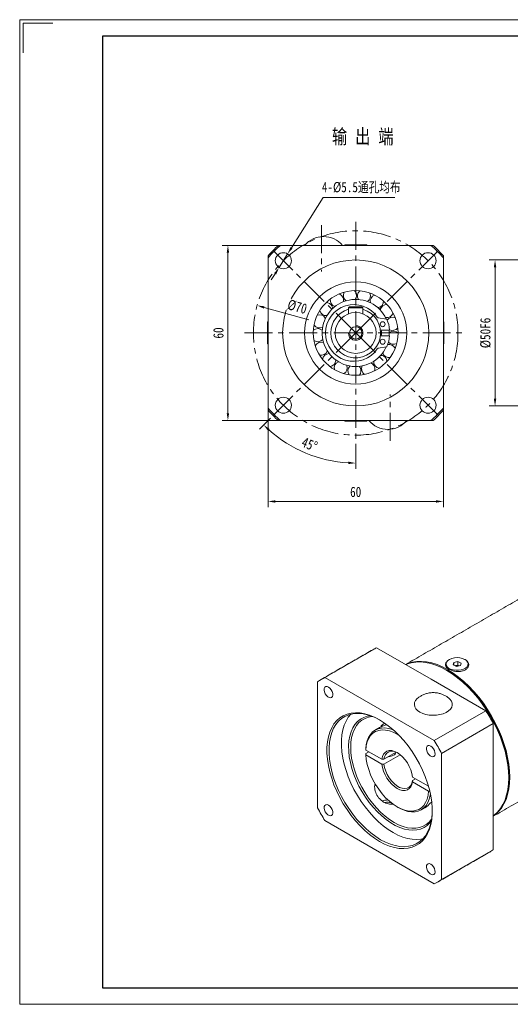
# Model space of a CAD drawing. Header units: millimetres. Extents: x -59 to 418, y -33 to 304.
# Tile 1 of 3: x -59 to 109, y -33 to 304. Entities that reach past the tile are written whole.
import ezdxf

# ---------------------------------------------------------------- set-up
doc = ezdxf.new("R2010")
doc.units = ezdxf.units.MM
doc.header["$LTSCALE"] = 1.5
doc.linetypes.add('CENTER', pattern=[10.16, 6.35, -1.27, 1.27, -1.27])
doc.layers.get('0').update_dxf_attribs({"lineweight": 18})
for name, color, linetype, lineweight in [('1轮廓实线层', 7, 'Continuous', 18), ('3中心线层', 1, 'CENTER', 18), ('7标注层', 4, 'Continuous', 18), ('图框_外框线', 7, 'Continuous', 18)]:
    doc.layers.add(name, color=color, linetype=linetype, lineweight=lineweight)
doc.styles.add('PC_TEXTSTYLE', font='txt', dxfattribs={"width": 0.8})
doc.styles.add('TH_GBDIM', font='txt', dxfattribs={"width": 0.8})
doc.dimstyles.new('TH_GBDIM', dxfattribs={"dimtxt": 3.5, "dimasz": 2.5, "dimexe": 2, "dimexo": 0, "dimgap": 1.5, "dimtad": 1, "dimdec": 1, "dimdsep": 46, "dimtxsty": 'TH_GBDIM', "dimcen": 2.5, "dimdle": 5, "dimclrd": 4, "dimclre": 4, "dimclrt": 3, "dimadec": 0, "dimazin": 2, "dimtfac": 0.714286, "dimtdec": 1, "dimtmove": 0, "dimatfit": 3, "dimfxl": 1, "dimtolj": 1, "dimarcsym": 0})

# ---------------------------------------------------------------- blocks, each defined once
blk = doc.blocks.new('*X3')
at = {"layer": '7标注层', "transparency": 16777216}
for points in [[(28.33, 139.57), (28.33, 138.74), (25.83, 139.16)], [(83.33, 139.57), (83.33, 138.74), (85.83, 139.16)]]:
    blk.add_hatch(color=4, dxfattribs=at).paths.add_polyline_path(points, flags=0)
at = {"layer": '7标注层', "color": 4, "transparency": 16777216}
for p, q in [((25.83, 170.4), (25.83, 137.16)), ((85.83, 170.4), (85.83, 137.16)), ((28.33, 139.16), (83.33, 139.16))]:
    blk.add_line(p, q, dxfattribs=at)
at = {"layer": '7标注层', "color": 3, "transparency": 16777216, "insert": (55.83, 142.41), "char_height": 3.5, "width": 7.1867, "attachment_point": 5, "style": 'TH_GBDIM'}
blk.add_mtext('60', dxfattribs=at)
blk = doc.blocks.new('*X4')
at = {"layer": '7标注层', "transparency": 16777216}
for points in [[(11.69, 224.35), (12.52, 224.35), (12.11, 226.85)], [(11.69, 169.35), (12.52, 169.35), (12.11, 166.85)]]:
    blk.add_hatch(color=4, dxfattribs=at).paths.add_polyline_path(points, flags=0)
at = {"layer": '7标注层', "color": 4, "transparency": 16777216}
for p, q in [((29.37, 226.85), (10.11, 226.85)), ((12.11, 224.35), (12.11, 169.35)), ((29.37, 166.85), (10.11, 166.85))]:
    blk.add_line(p, q, dxfattribs=at)
at = {"layer": '7标注层', "color": 3, "transparency": 16777216, "insert": (8.86, 196.85), "char_height": 3.5, "width": 7.1867, "attachment_point": 5, "rotation": 90, "style": 'TH_GBDIM'}
blk.add_mtext('60', dxfattribs=at)
blk = doc.blocks.new('*X5')
at = {"layer": '7标注层', "transparency": 16777216}
for points in [[(33.52, 226.27), (34.23, 225.83), (32.54, 223.93)], [(27.94, 217.38), (28.64, 216.93), (29.62, 219.27)]]:
    blk.add_hatch(color=4, dxfattribs=at).paths.add_polyline_path(points, flags=0)
at = {"layer": '7标注层', "color": 4, "transparency": 16777216}
for p, q in [((44.66, 243.25), (33.87, 226.05)), ((69.25, 243.25), (44.66, 243.25)), ((29.62, 219.27), (32.54, 223.93)), ((28.29, 217.15), (26.96, 215.04))]:
    blk.add_line(p, q, dxfattribs=at)
at = {"layer": '7标注层', "color": 3, "transparency": 16777216, "insert": (57.71, 246.61), "char_height": 3.5, "width": 55.0667, "attachment_point": 5, "style": 'TH_GBDIM'}
blk.add_mtext('4-%%C5.5通孔均布', dxfattribs=at)
blk = doc.blocks.new('*X10')
at = {"layer": '7标注层', "transparency": 16777216}
for points in [[(103.11, 219.35), (103.94, 219.35), (103.52, 221.85)], [(103.11, 174.35), (103.94, 174.35), (103.52, 171.85)]]:
    blk.add_hatch(color=4, dxfattribs=at).paths.add_polyline_path(points, flags=0)
at = {"layer": '7标注层', "color": 4, "transparency": 16777216}
for p, q in [((126.31, 221.85), (101.52, 221.85)), ((103.52, 219.35), (103.52, 174.35)), ((126.31, 171.85), (101.52, 171.85))]:
    blk.add_line(p, q, dxfattribs=at)
at = {"layer": '7标注层', "color": 3, "transparency": 16777216, "insert": (100.27, 196.85), "char_height": 3.5, "width": 19.32, "attachment_point": 5, "rotation": 90, "style": 'TH_GBDIM'}
blk.add_mtext('%%C50F6', dxfattribs=at)
blk = doc.blocks.new('*X27')
at = {"transparency": 16777216}
for points in [[(25.86, 163.33), (26.43, 163.94), (24.33, 165.35)], [(53.34, 152.79), (53.32, 151.96), (55.83, 152.3)]]:
    blk.add_hatch(color=4, dxfattribs=at).paths.add_polyline_path(points, flags=0)
at = {"color": 4, "transparency": 16777216}
for p, q in [((26.71, 167.73), (22.91, 163.94)), ((55.83, 158.85), (55.83, 150.3))]:
    blk.add_line(p, q, dxfattribs=at)
blk.add_arc((55.83, 196.85), 44.55, 228.2157, 266.7843, dxfattribs=at)
at = {"color": 3, "transparency": 16777216, "insert": (40.03, 158.7), "char_height": 3.5, "width": 12.5704, "attachment_point": 5, "rotation": 337.5, "style": 'TH_GBDIM'}
blk.add_mtext('45%%D', dxfattribs=at)
blk = doc.blocks.new('*X32')
at = {"layer": '7标注层', "transparency": 16777216}
blk.add_hatch(color=4, dxfattribs=at).paths.add_polyline_path([(24.64, 205.99), (24.41, 205.19), (22.12, 206.26)], flags=0)
at = {"layer": '7标注层', "color": 4, "transparency": 16777216}
blk.add_line((39.8, 201.33), (24.53, 205.59), dxfattribs=at)
at = {"layer": '7标注层', "color": 3, "transparency": 16777216, "insert": (35.82, 205.81), "char_height": 3.5, "width": 12.8176, "attachment_point": 5, "rotation": 344.4112, "style": 'TH_GBDIM'}
blk.add_mtext('%%C70', dxfattribs=at)

msp = doc.modelspace()

# ---------------------------------------------------------------- linework, layer by layer
at = {"color": 7, "linetype": 'Continuous', "lineweight": 15}
for p, q in [((44.84977, 229.853279), (44.811288, 229.853279)), ((30.135199, 226.853254), (81.52586, 226.853254)), ((52.065529, 227.033257), (52.065529, 226.853254)), ((52.065529, 227.033257), (52.569943, 227.033257)), ((52.569943, 227.033257), (59.595529, 227.033257)), ((59.595529, 227.033257), (59.595529, 226.853254)), ((25.830529, 223.310768), (25.830529, 222.548585)), ((25.830529, 171.157926), (25.830529, 222.548585)), ((85.830528, 223.310768), (85.830528, 222.548585)), ((85.830528, 222.548585), (85.830528, 171.157926)), ((53.330529, 205.453256), (53.730529, 205.853256)), ((53.730529, 205.853256), (57.930529, 205.853256)), ((58.330529, 205.453256), (57.930529, 205.853256)), ((58.330529, 205.453256), (53.330529, 205.453256)), ((53.330529, 205.453256), (53.330529, 203.391604)), ((58.330529, 205.453256), (58.330529, 203.391604)), ((66.301178, 201.608832), (65.810225, 202.567769)), ((25.650529, 193.59267), (25.650529, 200.618256)), ((45.469522, 201.8432), (45.408938, 201.956369)), ((66.374246, 201.595948), (63.561404, 202.091928)), ((86.01053, 200.618256), (86.01053, 200.113842)), ((86.01053, 200.113842), (86.01053, 193.088256)), ((64.271501, 197.853256), (67.437531, 197.853256)), ((67.437531, 195.853256), (64.271501, 195.853256)), ((25.650529, 193.088256), (25.650529, 193.59267)), ((63.561404, 191.614584), (66.374246, 192.110564)), ((69.327488, 191.554002), (69.214272, 191.780367)), ((25.830529, 171.157926), (25.830529, 170.395742)), ((85.830528, 171.157926), (85.830528, 170.395742)), ((81.52586, 166.853256), (30.135199, 166.853256)), ((52.065529, 166.853256), (52.065529, 166.673255)), ((59.091114, 166.673255), (52.065529, 166.673255)), ((59.595529, 166.673255), (59.091114, 166.673255)), ((59.595529, 166.853256), (59.595529, 166.673255)), ((66.811288, 163.853235), (66.849769, 163.853235)), ((45.304997, 78.847436), (62.982667, 89.052538)), ((81.690953, 78.252474), (62.982667, 89.052538)), ((89.416599, 84.0324), (90.768874, 84.323737)), ((90.768874, 84.323737), (91.882064, 83.793341)), ((90.768874, 83.098926), (90.768874, 84.323737)), ((86.764789, 83.502004), (86.764789, 82.918176)), ((89.177514, 83.210668), (89.416599, 84.0324)), ((90.290702, 82.680272), (89.177514, 83.210668)), ((89.416599, 83.096751), (89.416599, 84.0324)), ((89.83452, 82.897627), (90.092737, 82.953258)), ((90.092737, 82.953258), (90.768874, 83.098926)), ((91.642977, 82.971608), (90.290702, 82.680272)), ((90.768874, 83.098926), (91.225057, 82.881571)), ((91.882064, 83.793341), (91.642977, 82.971608)), ((94.294788, 83.502004), (94.294788, 82.918175)), ((82.72157, 57.247308), (45.304997, 78.847436)), ((100.39924, 67.45241), (81.690953, 78.252474)), ((42.800081, 77.400909), (42.800081, 34.193631)), ((100.39924, 67.45241), (82.72157, 57.247308)), ((64.013284, 61.73585), (63.917098, 61.681663)), ((85.226487, 52.908666), (102.904156, 63.113768)), ((102.904156, 41.510129), (102.904156, 63.113768)), ((64.767744, 50.87162), (59.263523, 54.049139)), ((59.262783, 52.824686), (60.323675, 53.437126)), ((59.263523, 52.416057), (64.767744, 49.238539)), ((65.478265, 50.869647), (69.670936, 53.290024)), ((71.03815, 52.446219), (65.478265, 49.236565)), ((69.341713, 53.099968), (69.341713, 52.686549)), ((85.226487, 9.701388), (85.226487, 52.908666)), ((75.276223, 43.580324), (76.337115, 44.192764)), ((80.746878, 41.647062), (75.279642, 44.803231)), ((108.207457, 44.979864), (108.207457, 44.57166)), ((75.279642, 43.170149), (80.783862, 39.99263)), ((102.904156, 19.90649), (102.904156, 41.510129)), ((81.38475, 35.970978), (81.857174, 36.243702)), ((81.751012, 36.196093), (81.864557, 36.180162)), ((45.304997, 29.854989), (82.72157, 8.254861)), ((102.904156, 19.90649), (85.226487, 9.701388))]:
    msp.add_line(p, q, dxfattribs=at)
for points in [[(65.058655, 206.080617), (64.852436, 206.282344), (64.836794, 206.297285)], [(68.203854, 192.705565), (68.209894, 192.723629), (68.298915, 193.000744)], [(72.926595, 83.312032), (73.712224, 83.658736), (75.180415, 84.112103), (76.741206, 84.359296), (78.382721, 84.398437), (80.092466, 84.229225), (81.857428, 83.852949), (83.664174, 83.272471), (85.498956, 82.492212), (87.347808, 81.518107), (89.196661, 80.357573), (91.031442, 79.019438), (92.838189, 77.51389), (94.603151, 75.852384), (96.312896, 74.047568), (97.95441, 72.113174), (99.515202, 70.06393), (100.983393, 67.915425), (102.347809, 65.684014), (103.598065, 63.386681), (104.724647, 61.040906), (105.718981, 58.664544), (106.573499, 56.27568), (107.281699, 53.892495), (107.838189, 51.533128), (108.238736, 49.215533), (108.480288, 46.957349), (108.561012, 44.775762), (108.480288, 42.687376), (108.238736, 40.708083), (107.838189, 38.852949), (107.281699, 37.136091), (106.573499, 35.570577), (105.718981, 34.168319), (104.724647, 32.939991), (103.598065, 31.894941), (102.904158, 31.387164)], [(93.433508, 82.118483), (93.938289, 82.578823), (94.228903, 83.09717), (94.287087, 83.640954), (94.109186, 84.176007), (93.70638, 84.668711), (93.103975, 85.088105), (92.339825, 85.40784), (91.461945, 85.607824), (90.525493, 85.675491), (89.589311, 85.60659), (88.712223, 85.405451), (87.949339, 85.084711), (87.348594, 84.664523), (86.947736, 84.17129), (86.771951, 83.636004), (86.832284, 83.092297), (87.124946, 82.574335), (87.631547, 82.114661), (88.320254, 81.742159), (89.147794, 81.480234), (90.062171, 81.345345), (91.00593, 81.345967), (91.919771, 81.48206), (92.746274, 81.745074), (93.433508, 82.118483)], [(86.994254, 81.314005), (85.145402, 82.28811), (83.31062, 83.068369), (81.503873, 83.648847), (79.738912, 84.025122), (78.029167, 84.194335), (76.387652, 84.155194), (74.826861, 83.908001), (73.35867, 83.454633), (72.964016, 83.290428)], [(102.904156, 31.430461), (103.244511, 31.690839), (104.371093, 32.735889), (105.365427, 33.964217), (106.219945, 35.366474), (106.928145, 36.931989), (107.484635, 38.648847), (107.885182, 40.503981), (108.126734, 42.483274), (108.207457, 44.57166), (108.126734, 46.753247), (107.885182, 49.01143), (107.484635, 51.329026), (106.928145, 53.688393), (106.219945, 56.071578), (105.365427, 58.460441), (104.371093, 60.836803), (103.244511, 63.182578), (101.994255, 65.479911), (100.629839, 67.711323), (99.161648, 69.859827), (97.600856, 71.909072), (95.959342, 73.843465), (94.249597, 75.648281), (92.484635, 77.309788), (90.677888, 78.815335), (88.843107, 80.15347), (86.994254, 81.314005)], [(87.347808, 81.109839), (89.191386, 79.951303), (91.020536, 78.613314), (92.820941, 77.106341), (94.578512, 75.442181), (96.279493, 73.633858), (97.910571, 71.695524), (99.458981, 69.642348), (100.912606, 67.4904), (102.260066, 65.256523), (103.490818, 62.958198), (104.59523, 60.613412), (105.564656, 58.240519), (106.391512, 55.858087), (107.069325, 53.484764), (107.59279, 51.139123), (107.95781, 48.839524), (108.161529, 46.603963), (108.207459, 44.979864)], [(90.092737, 82.953258), (89.943616, 82.914542), (89.858838, 82.886041)], [(46.513284, 75.576774), (46.031129, 75.762206), (45.601223, 75.741726), (45.270155, 75.517553), (45.073798, 75.113978), (45.03343, 74.574737), (45.153429, 73.958265), (45.420789, 73.331363), (45.806538, 72.761968), (46.268873, 72.311784), (46.757693, 72.029594), (47.220029, 71.945977), (47.605778, 72.069996), (47.873137, 72.38821), (47.993136, 72.866135), (47.952769, 73.451984), (47.756412, 74.082267), (47.425343, 74.688684), (46.995437, 75.205523), (46.513284, 75.576774)], [(77.801867, 67.026863), (77.01509, 67.576957), (76.42287, 68.203069), (76.046605, 68.882565), (75.899901, 69.590891), (75.988057, 70.302444), (76.307886, 70.991507), (76.847833, 71.633177), (77.225688, 71.952721)], [(87.567655, 71.954826), (88.102973, 71.478508), (88.589419, 70.822735), (88.852091, 70.125667), (88.881499, 69.412498), (88.676578, 68.709004), (88.244735, 68.040611), (87.601577, 67.431477), (86.770353, 66.903618), (85.781102, 66.476111), (84.669577, 66.164406), (83.475955, 65.979773), (82.243375, 65.928882), (81.016385, 66.013572), (79.839336, 66.230785), (78.754761, 66.572666), (77.801867, 67.026863)], [(64.013283, 64.37294), (65.72726, 63.289201), (67.425715, 62.026709), (69.093266, 60.5969), (70.714812, 59.012722), (72.275668, 57.288522), (73.761698, 55.439913), (75.159446, 53.48364), (76.456252, 51.437415), (77.640373, 49.319771), (78.701084, 47.149886), (79.628781, 44.947411), (80.41506, 42.732289), (81.052804, 40.524584), (81.536235, 38.344288), (81.860974, 36.211146), (82.024083, 34.144476), (82.024083, 32.162995), (81.860974, 30.284647), (81.536235, 28.526441), (81.052804, 26.904303), (80.41506, 25.43292), (79.628781, 24.125619), (78.701084, 22.994239), (77.640373, 22.049025), (76.456252, 21.298538), (75.159446, 20.749574), (73.761698, 20.407104), (72.275668, 20.27423), (70.714812, 20.352156), (69.093266, 20.640176), (67.425715, 21.135681), (65.72726, 21.834183), (64.013283, 22.729358), (62.299307, 23.813098), (60.600852, 25.07559), (58.933301, 26.505399), (57.311755, 28.089576), (55.750899, 29.813776), (54.264868, 31.662385), (52.867121, 33.618659), (51.570314, 35.664883), (50.386195, 37.782527), (49.325482, 39.952413), (48.397787, 42.154888), (47.611506, 44.370009), (46.973763, 46.577714), (46.490332, 48.75801), (46.165592, 50.891152), (46.002484, 52.957822), (46.002484, 54.939303), (46.165592, 56.817652), (46.490332, 58.575857), (46.973763, 60.197996), (47.611506, 61.669378), (48.397787, 62.97668), (49.325482, 64.108059), (50.386195, 65.053273), (51.570314, 65.803761), (52.867121, 66.352725), (54.264868, 66.695194), (55.750899, 66.828068), (57.311755, 66.750142), (58.933301, 66.462122), (60.600852, 65.966618), (62.299307, 65.268116), (64.013283, 64.37294)], [(64.193837, 64.267664), (62.686468, 65.046394), (61.021316, 65.731201), (59.386462, 66.21699), (57.796712, 66.499362), (56.26646, 66.575761), (54.809568, 66.445491), (53.439227, 66.109737), (52.167849, 65.571537), (51.006947, 64.835765), (49.967032, 63.909085), (49.057527, 62.799889), (48.286664, 61.518221), (47.661426, 60.075689), (47.187474, 58.485357), (46.869101, 56.761627), (46.70919, 54.920109), (46.70919, 52.97748), (46.869101, 50.951333), (47.187474, 48.860017), (47.661426, 46.722472), (48.286664, 44.558056), (49.057527, 42.386368), (49.967032, 40.227079), (51.006947, 38.09974), (52.167849, 36.023618), (53.439227, 34.017516), (54.809568, 32.099599), (56.26646, 30.287239), (57.796712, 28.596847), (59.386462, 27.043732), (61.021316, 25.641959), (62.686468, 24.404221), (64.366837, 23.341732), (66.047207, 22.464108), (67.712358, 21.779303), (69.347213, 21.293513), (70.936963, 21.011141), (72.467214, 20.934743), (73.924107, 21.065011), (75.294448, 21.400766), (76.565826, 21.938966), (77.726729, 22.674738), (78.766642, 23.601418), (79.676148, 24.710614), (80.447012, 25.992282), (81.072249, 27.434814), (81.546201, 29.025146), (81.864573, 30.748877), (82.024484, 32.590395), (82.043632, 33.347564)], [(54.170444, 66.317082), (53.300168, 65.249114), (52.529305, 63.967445), (51.904067, 62.524914), (51.430115, 60.934582), (51.111742, 59.210852), (50.951832, 57.369333), (50.951832, 55.426705), (51.111742, 53.400558), (51.430115, 51.309242), (51.904067, 49.171697), (52.529305, 47.00728), (53.300168, 44.835593), (54.209674, 42.676304), (55.249588, 40.548964), (56.41049, 38.472843), (57.681868, 36.466741), (59.05221, 34.548824), (60.509102, 32.736464), (62.039353, 31.046072), (63.629104, 29.492957), (65.263958, 28.091184), (66.92911, 26.853446), (68.609479, 25.790957), (70.289848, 24.913333), (71.955, 24.228528), (73.589854, 23.742738), (75.179605, 23.460366), (76.709856, 23.383968), (78.166748, 23.514236), (78.805872, 23.642646)], [(81.6952, 29.713777), (81.222889, 29.122591), (80.283409, 28.219245), (79.220181, 27.506547), (78.044478, 26.992052), (76.768761, 26.681214), (75.406554, 26.577326), (73.972297, 26.681492), (72.481192, 26.992605), (70.949046, 27.50737), (69.3921, 28.220329), (67.826858, 29.123924), (66.269912, 30.208577), (64.737766, 31.46279), (63.246661, 32.87327), (61.812403, 34.425063), (60.450196, 36.101721), (59.17448, 37.88547), (57.998777, 39.757403), (56.935549, 41.697678), (55.996069, 43.685724), (55.190294, 45.70047), (54.526764, 47.72056), (54.012516, 49.724578), (53.652999, 51.691282), (53.452025, 53.599825), (53.411723, 55.429975), (53.532521, 57.162333), (53.813139, 58.778534), (54.250602, 60.261447), (54.840272, 61.595353), (55.575899, 62.766112), (56.449687, 63.761314), (57.452369, 64.570408), (58.573321, 65.184818), (59.800658, 65.598034), (60.872812, 65.783118)], [(61.525561, 65.54361), (60.234867, 65.319745), (59.026951, 64.887527), (57.927895, 64.252849), (56.949743, 63.422667), (56.103212, 62.406074), (55.397575, 61.21421), (54.840565, 59.860131), (54.438282, 58.358675), (54.195136, 56.726291), (54.113791, 54.980864), (54.195136, 53.141518), (54.438282, 51.228403), (54.840565, 49.262482), (55.397575, 47.265293), (56.103212, 45.258717), (56.949743, 43.26474), (57.927895, 41.305207), (59.026951, 39.401588), (60.234867, 37.574738), (61.538411, 35.844675), (62.923302, 34.230351), (64.374365, 32.749455), (65.875702, 31.418211), (67.410865, 30.251205), (68.963033, 29.261222), (70.515201, 28.459109), (72.050364, 27.853654), (73.551701, 27.451491), (75.002764, 27.257027), (76.387654, 27.272389), (77.691198, 27.497413), (78.899115, 27.929631), (79.998171, 28.564308), (80.976323, 29.394491), (81.814217, 30.398819)], [(59.262783, 54.457768), (59.428543, 55.900005), (59.753301, 57.216261), (60.232342, 58.387424), (60.858709, 59.396483), (61.623306, 60.228785), (62.515029, 60.872244), (63.520928, 61.317517), (64.626395, 61.558136), (65.815377, 61.590606), (67.070607, 61.414456), (68.373857, 61.032245), (68.791995, 60.869698)], [(70.622798, 59.108042), (70.023693, 59.473132), (68.674663, 60.154083), (67.346831, 60.62868), (66.061058, 60.889465), (64.837548, 60.932343), (63.695524, 60.756637), (62.652931, 60.36511), (61.726151, 59.763914), (60.929744, 58.962494), (60.276225, 57.973443), (59.775863, 56.812301), (59.436518, 55.497313), (59.263523, 54.049139)], [(81.513283, 55.371705), (81.031129, 55.557136), (80.601224, 55.536656), (80.270154, 55.312483), (80.073797, 54.908909), (80.033431, 54.369667), (80.15343, 53.753194), (80.42079, 53.126293), (80.806537, 52.556898), (81.268872, 52.106714), (81.757694, 51.824523), (82.220029, 51.740907), (82.605777, 51.864927), (82.873137, 52.183141), (82.993136, 52.661066), (82.952769, 53.246913), (82.756413, 53.877197), (82.425342, 54.483615), (81.995438, 55.000453), (81.513283, 55.371705)], [(59.263523, 52.416057), (59.436518, 50.768148), (59.775863, 49.06136), (60.276225, 47.322512), (60.929744, 45.578925), (61.726151, 43.857993), (62.652931, 42.186759), (63.695524, 40.59148), (64.837548, 39.097223), (66.061058, 37.727465), (67.346831, 36.503729), (68.674663, 35.445243), (70.023693, 34.568637), (71.372722, 33.887687), (72.700554, 33.41309), (73.986327, 33.152304), (75.209838, 33.109427), (76.351861, 33.285132), (77.394454, 33.676659), (78.321234, 34.277855), (79.117641, 35.079275), (79.77116, 36.068326), (80.271523, 37.229468), (80.610867, 38.544457), (80.783862, 39.99263)], [(64.767744, 50.87162), (64.978653, 51.821133), (65.351919, 52.616167), (65.875529, 53.231137), (66.532633, 53.646253), (67.302083, 53.848155), (68.159119, 53.830346), (69.076159, 53.5934), (70.023693, 53.144941), (70.971226, 52.499401), (71.888266, 51.677555), (72.745302, 50.705852), (73.514753, 49.615561), (74.171856, 48.44177), (74.695466, 47.222252), (75.068732, 45.996254), (75.279642, 44.803231)], [(75.279642, 43.170149), (75.068732, 42.220637), (74.695466, 41.425602), (74.171856, 40.810632), (73.514753, 40.395517), (72.745302, 40.193614), (71.888266, 40.211423), (70.971226, 40.44837), (70.023693, 40.896829), (69.076159, 41.542368), (68.159119, 42.364214), (67.302083, 43.335918), (66.532633, 44.426209), (65.875529, 45.6), (65.351919, 46.819518), (64.978653, 48.045515), (64.767744, 49.238539)], [(65.478265, 49.236565), (65.700498, 48.052799), (66.091632, 46.839135), (66.63754, 45.639407), (67.318508, 44.496942), (68.109942, 43.453), (68.983259, 42.545283), (69.906921, 41.806574), (70.847568, 41.26355), (71.771229, 40.935823), (72.644546, 40.835229), (73.43598, 40.965401), (74.116948, 41.321637), (74.662856, 41.891073), (75.05399, 42.653142), (75.276223, 43.580324)], [(81.400517, 39.028729), (81.325945, 38.549967), (81.001187, 37.23371), (80.522146, 36.062548), (79.895778, 35.053489), (79.131182, 34.221186), (78.239459, 33.577727), (77.23356, 33.132454), (76.128093, 32.891836), (74.939111, 32.859366), (73.683881, 33.035515), (72.380631, 33.417727), (71.048288, 34.000449), (70.375434, 34.365513)], [(46.513284, 35.160065), (46.031129, 35.345498), (45.601223, 35.325018), (45.270155, 35.100844), (45.073798, 34.697271), (45.03343, 34.15803), (45.153429, 33.541556), (45.420789, 32.914654), (45.806538, 32.34526), (46.268873, 31.895076), (46.757693, 31.612886), (47.220029, 31.52927), (47.605778, 31.653287), (47.873137, 31.971501), (47.993136, 32.449428), (47.952769, 33.035276), (47.756412, 33.665558), (47.425343, 34.271977), (46.995437, 34.788815), (46.513284, 35.160065)], [(81.869768, 36.134566), (81.802778, 36.144309), (81.711494, 36.159603)], [(81.513283, 14.954996), (81.031129, 15.140429), (80.601224, 15.119948), (80.270154, 14.895774), (80.073797, 14.492201), (80.033431, 13.952959), (80.15343, 13.336485), (80.42079, 12.709584), (80.806537, 12.140191), (81.268872, 11.690007), (81.757694, 11.407816), (82.220029, 11.324199), (82.605777, 11.448217), (82.873137, 11.766432), (82.993136, 12.244358), (82.952769, 12.830206), (82.756413, 13.460488), (82.425342, 14.066907), (81.995438, 14.583745), (81.513283, 14.954996)]]:
    msp.add_lwpolyline(points, dxfattribs=at)
for centre, radius in [((31.081791, 221.601993), 2.75), ((80.579266, 221.601993), 2.75), ((55.830529, 196.853256), 25), ((55.830529, 196.853256), 17.5), ((55.830529, 196.853256), 14.5), ((55.830529, 196.853256), 7), ((55.830529, 196.853256), 2.1), ((65.054953, 199.853256), 0.85), ((65.054953, 193.853256), 0.85), ((31.081791, 172.104519), 2.75), ((80.579266, 172.104519), 2.75)]:
    msp.add_circle(centre, radius, dxfattribs=at)
for centre, radius, start, end in [((44.811288, 221.353278), 8.5, 90, 139.67997746), ((44.84977, 221.353278), 8.5, 40.32002254, 90), ((55.830529, 196.853256), 39.5, 130.58041866, 139.41958134), ((55.830529, 196.853256), 40, 131.40962211, 138.59037789), ((55.830529, 196.853256), 39.5, 40.58041866, 49.41958134), ((55.830529, 196.853256), 40, 41.40962211, 48.59037789), ((49.370645, 208.134652), 2.25, 29.79605247, 68.00927553), ((49.370645, 208.134652), 2.25, 344.17386311, 29.79605247), ((53.882176, 209.706424), 2.25, 150.40635882, 234.24177123), ((53.882176, 209.706424), 2.25, 29.79605247, 46.83280494), ((53.882176, 209.706424), 2.25, 322.99739253, 29.79605247), ((58.656844, 209.542304), 2.25, 129.22988823, 213.06530064), ((58.656844, 209.542304), 2.25, 301.82092194, 25.65633435), ((63.049802, 207.664458), 2.25, 108.05341764, 191.88883005), ((55.830529, 196.853256), 11.5, 29.79605247, 335.57332585), ((55.210529, 196.853256), 9.7, 34.1852337, 325.8147663), ((45.731556, 205.039265), 2.25, 29.79605247, 89.18574611), ((49.370645, 208.134652), 2.25, 171.58282941, 255.41824182), ((45.731556, 205.039265), 2.25, 5.3503337, 29.79605247), ((63.049802, 207.664458), 2.25, 280.64445135, 4.47986376), ((66.467757, 204.326499), 2.25, 86.87694705, 170.71235947), ((43.456389, 200.838312), 2.25, 29.79605247, 110.3622167), ((45.731556, 205.039265), 2.25, 192.7593, 276.59471241), ((55.830529, 196.853256), 8.5, 107.10463509, 180), ((55.830529, 196.853256), 8.5, 180, 72.8953647), ((63.648228, 202.584332), 0.5, 214.1852337, 260), ((66.467757, 204.326499), 2.25, 259.46798076, 343.30339317), ((43.456389, 200.838312), 2.25, 213.93577058, 297.77118299), ((66.339517, 201.398986), 0.2, 23.39120673, 80), ((55.830529, 196.853256), 11.65, 4.92415217, 23.39120673), ((68.449096, 199.979238), 2.25, 65.70047647, 144.86251949), ((42.852419, 196.099156), 2.25, 47.70327488, 131.53868729), ((55.830529, 196.853256), 8.8, 353.47502116, 6.52497884), ((55.830529, 196.853256), 11.65, 336.60879327, 355.07584783), ((55.830529, 196.853256), 11.5, 355.01145802, 4.98854198), ((68.726227, 195.209795), 2.25, 44.52400588, 128.35941829), ((68.449096, 199.979238), 2.25, 242.96487956, 322.12692258), ((42.852419, 196.099156), 2.25, 235.11224117, 318.94765358), ((44.001214, 191.461844), 2.25, 68.87974547, 152.71515788), ((66.339517, 192.307525), 0.2, 280, 336.60879327), ((67.261723, 190.662311), 2.25, 29.79605247, 102.50957831), ((68.726227, 195.209795), 2.25, 221.78840897, 300.950452), ((44.001214, 191.461844), 2.25, 256.28871176, 340.12412417), ((46.747624, 187.552673), 2.25, 90.05621606, 173.89162847), ((63.648228, 191.12218), 0.5, 100, 145.8147663), ((64.253372, 186.950948), 2.25, 29.79605247, 86.00647711), ((67.261723, 190.662311), 2.25, 195.938569, 279.77398141), ((46.747624, 187.552673), 2.25, 277.46518235, 1.30059476), ((50.72073, 184.899597), 2.25, 111.23268664, 195.06809905), ((50.72073, 184.899597), 2.25, 298.64165294, 22.47706535), ((55.383943, 183.860929), 2.25, 132.40915723, 216.24456964), ((60.10747, 184.576947), 2.25, 153.58562782, 237.42104023), ((60.10747, 184.576947), 2.25, 29.79605247, 64.83000652), ((64.253372, 186.950948), 2.25, 174.76209841, 258.59751082), ((60.10747, 184.576947), 2.25, 340.99459411, 29.79605247), ((64.253372, 186.950948), 2.25, 2.1710647, 29.79605247), ((55.383943, 183.860929), 2.25, 29.79605247, 43.65353594), ((55.383943, 183.860929), 2.25, 319.81812352, 29.79605247), ((55.830529, 196.853256), 39.5, 220.58041866, 229.41958134), ((55.830529, 196.853256), 40, 221.40962211, 228.59037789), ((55.830529, 196.853256), 39.5, 310.58041866, 319.41958134), ((55.830529, 196.853256), 40, 311.40962211, 318.59037789), ((66.811288, 172.353234), 8.5, 220.32002254, 270), ((66.84977, 172.353234), 8.5, 270, 319.67997746), ((68.381643, 76.808911), 13.381157, 113.79566423, 119.99251814), ((88.066825, 83.079422), 1.537342, 139.30469044, 178.85790937), ((90.52755, 80.963725), 2.036493, 70.20502289, 102.32816605), ((92.923603, 83.052993), 1.607199, 2.03501731, 39.80230677), ((50.696779, 66.618504), 13.364808, 113.79286234, 126.21788942), ((41.741379, 30.69385), 69.223813, 27.92625603, 32.07374411), ((65.589926, 61.63558), 1.254231, 114.30681093, 174.38560821), ((66.14155, 61.476126), 1.678866, 96.9531194, 161.94230715), ((24.06371, 20.488748), 69.223813, 27.92625603, 32.07374411), ((68.42328, 50.684387), 2.950836, 52.87318438, 176.400478), ((66.925776, 55.734805), 3.972107, 271.46744551, 297.92956437), ((68.219622, 53.493543), 1.389021, 294.07530085, 349.51046381), ((103.964212, 66.614331), 69.225377, 207.92630289, 212.07369726), ((66.799184, 30.426591), 6.506986, 89.37195752, 107.75604335), ((66.840814, 31.551575), 4.604611, 76.5718486, 101.67704104), ((76.872155, 39.186094), 5.540802, 300.27814732, 324.53103713), ((94.998551, 30.702176), 13.380787, 300.00189609, 306.21505683), ((77.329466, 20.48435), 13.365448, 293.79316107, 306.21759068)]:
    msp.add_arc(centre, radius, start, end, dxfattribs=at)
at = {"color": 4}
msp.add_arc((55.830529, 196.853256), 2.5, 179.99420145, 90, dxfattribs=at)
at = {"color": 7, "linetype": 'Continuous', "lineweight": 15}
for points in [[(29.373016, 226.853254), (30.135199, 226.853254)], [(81.52586, 226.853254), (82.288041, 226.853254)], [(25.830529, 200.618256), (25.650529, 200.618256)], [(86.01053, 200.618256), (85.830528, 200.618256)], [(25.650529, 193.088256), (25.830529, 193.088256)], [(85.830528, 193.088256), (86.01053, 193.088256)], [(30.135199, 166.853256), (29.373016, 166.853256)], [(82.288041, 166.853256), (81.52586, 166.853256)], [(121.75121, 111.522624), (72.905166, 83.324403)], [(61.692578, 88.398206), (44.014908, 78.193104)], [(87.351199, 81.107882), (86.997702, 81.312014)], [(63.917098, 61.681663), (62.502884, 60.865255)], [(65.215102, 62.86031), (65.073656, 62.778629)], [(102.904156, 31.362295), (151.748772, 59.559691)], [(59.263523, 54.049139), (59.262783, 54.457768)], [(59.262783, 52.824686), (59.263523, 52.416057)], [(65.478265, 50.869647), (64.767744, 50.87162)], [(64.767744, 49.238539), (65.478265, 49.236565)], [(75.276223, 43.580324), (75.279642, 43.170149)], [(80.783862, 39.99263), (81.125629, 39.992424)], [(70.02194, 34.569649), (70.375434, 34.365513)], [(78.251604, 33.584716), (79.665818, 34.401124)], [(84.011658, 8.909195), (101.689327, 19.114297)]]:
    msp.add_open_spline(points, degree=1, dxfattribs=at)
for points, knots in [([(87.113949, 84.311062), (87.051599, 84.265123), (86.719931, 84.020752), (86.501267, 83.490765), (86.547104, 82.790046), (87.00224, 82.177201), (87.499988, 81.853264), (87.701361, 81.722209)], [0, 0, 0, 0, 0.192185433, 1.0223150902, 1.8588347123, 2.6985546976, 3.2691058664, 3.2691058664, 3.2691058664, 3.2691058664]), ([(87.701361, 81.722209), (88.048837, 81.552491), (88.743716, 81.213091), (90.069872, 80.93657), (91.427944, 80.899273), (92.694611, 81.145268), (93.713726, 81.661715), (94.373032, 82.389615), (94.607242, 83.238307), (94.376778, 84.083534), (93.792325, 84.784235), (93.165759, 85.060599), (92.894107, 85.180418)], [0, 0, 0, 0, 1.0992166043, 2.1982012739, 3.303227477, 4.4124337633, 5.5149990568, 6.6104505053, 7.7094118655, 8.8169998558, 9.9249475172, 10.772973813, 10.772973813, 10.772973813, 10.772973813]), ([(87.537339, 71.957566), (87.44786, 72.031206), (87.067145, 72.344527), (86.30402, 72.77413), (85.26304, 73.233847), (84.144371, 73.546664), (82.948753, 73.712482), (81.66249, 73.703004), (80.380215, 73.493629), (79.166, 73.092753), (78.12491, 72.593163), (77.526175, 72.156787), (77.256068, 71.959925)], [0, 0, 0, 0, 0.3476601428, 1.4792149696, 2.6109423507, 3.7602873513, 4.9529947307, 6.223532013, 7.6077653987, 8.8340835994, 10.052975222, 11.0548092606, 11.0548092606, 11.0548092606, 11.0548092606]), ([(66.438338, 62.709177), (66.25706, 62.646086), (65.642284, 62.432118), (64.781764, 62.119329), (64.264383, 61.861151), (64.013284, 61.73585)], [0, 0, 0, 0, 0.4632549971, 1.5710618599, 2.6157041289, 2.6157041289, 2.6157041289, 2.6157041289]), ([(62.486144, 42.471546), (62.438714, 42.304927), (62.219674, 41.535457), (62.46623, 39.973076), (63.046867, 38.552513), (63.559939, 37.856238), (63.659732, 37.720811)], [0, 0, 0, 0, 0.5514298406, 2.5465913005, 4.5719203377, 5.0609709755, 5.0609709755, 5.0609709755, 5.0609709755]), ([(63.659732, 37.720811), (64.068612, 37.276469), (64.888244, 36.38575), (66.521309, 35.663424), (67.837766, 35.432503), (68.445539, 35.569651), (68.579754, 35.599938)], [0, 0, 0, 0, 1.7844740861, 3.5771217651, 5.1696897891, 5.6210527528, 5.6210527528, 5.6210527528, 5.6210527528])]:
    msp.add_open_spline(points, degree=3, knots=knots, dxfattribs=at)
at = {"layer": '3中心线层'}
for p, q in [((44.079848, 233.743328), (44.079848, 217.901705)), ((55.830529, 234.853256), (55.830529, 158.853256)), ((55.830529, 196.853256), (26.710556, 225.973228)), ((55.830529, 196.853256), (84.950501, 225.973228)), ((17.830529, 196.853256), (93.830529, 196.853256)), ((55.830529, 196.853256), (26.710556, 167.733283)), ((55.830529, 196.853256), (84.950501, 167.733283)), ((67.58121, 159.963183), (67.58121, 175.804807))]:
    msp.add_line(p, q, dxfattribs=at)
msp.add_circle((55.830529, 196.853256), 35, dxfattribs=at)
at = {"layer": '图框_外框线', "color": 3}
msp.add_lwpolyline([(-58.01054, 292.777192), (-58.01054, 302.994215), (-47.793517, 302.994215)], dxfattribs=at)

# ---------------------------------------------------------------- texts
at = {"color": 3, "insert": (47.729354, 266.606048), "char_height": 5, "width": 45.10344137, "attachment_point": 1, "style": 'PC_TEXTSTYLE'}
msp.add_mtext('输 出 端', dxfattribs=at)

# ---------------------------------------------------------------- dimensions: what is measured, and where the dimension line sits
dim = msp.add_angular_dim_2l(base=(38.782097, 155.694702), line1=((55.830529, 196.853256), (26.710556, 167.733283)), line2=((55.830529, 234.853256), (55.830529, 158.853256)), dimstyle='TH_GBDIM', override={"dimtad": 1, "dimtih": 0, "dimtoh": 0, "dimsah": 1, "dimtdec": 0, "dimtzin": 8})
dim.commit()
dim.dimension.update_dxf_attribs({"geometry": '*X27', "text_midpoint": (40.025819, 158.69731)})
at = {"layer": '7标注层'}
dim = msp.add_diameter_dim_2p(p1=(29.620225, 219.272546), p2=(32.543358, 223.93144), text='4-<>通孔均布', dimstyle='TH_GBDIM', override={"dimtoh": 1, "dimdec": 5, "dimpost": '%%C<>', "dimsah": 1, "dimtzin": 0}, dxfattribs=at)
dim.commit()
dim.dimension.update_dxf_attribs({"geometry": '*X5', "text_midpoint": (44.662839, 243.247493), "dimtype": 163})
dim = msp.add_linear_dim(base=(12.107462, 166.853256), p1=(29.373016, 226.853256), p2=(29.373016, 166.853256), angle=90, dimstyle='TH_GBDIM', override={"dimdec": 5, "dimsah": 1, "dimtzin": 0}, dxfattribs=at)
dim.commit()
dim.dimension.update_dxf_attribs({"geometry": '*X4', "text_midpoint": (12.107462, 196.853256), "dimtype": 160})
dim = msp.add_linear_dim(base=(103.523395, 171.853256), p1=(126.308446, 221.853256), p2=(126.308446, 171.853256), angle=90, text='%%C<>F6', dimstyle='TH_GBDIM', override={"dimdec": 5, "dimsah": 1, "dimtzin": 0}, dxfattribs=at)
dim.commit()
dim.dimension.update_dxf_attribs({"geometry": '*X10', "text_midpoint": (103.523395, 196.853256), "dimtype": 160})
dim = msp.add_linear_dim(base=(85.830529, 139.156152), p1=(25.830529, 170.395743), p2=(85.830529, 170.395743), dimstyle='TH_GBDIM', override={"dimdec": 5, "dimsah": 1, "dimtzin": 0}, dxfattribs=at)
dim.commit()
dim.dimension.update_dxf_attribs({"geometry": '*X3', "text_midpoint": (55.830529, 139.156152), "dimtype": 160})

# ---------------------------------------------------------------- next in the draw order: wipeouts: each hides what was drawn before it
msp.add_wipeout([(31.704742, 204.93387), (32.752796, 208.690409), (39.944802, 206.683877), (38.896747, 202.927339)]).dxf.layer = '1轮廓实线层'

# ---------------------------------------------------------------- next in the draw order: linework, layer by layer
at = {"layer": '图框_外框线', "color": 3}
msp.add_lwpolyline([(-59.145765, -33.032322), (417.648645, -33.032322), (417.648645, 304.12944), (-59.145765, 304.12944)], close=True, dxfattribs=at)
at = {"layer": '图框_外框线', "color": 3, "lineweight": 25}
msp.add_lwpolyline([(-30.765145, -27.356198), (411.972522, -27.356198), (411.972522, 298.453316), (-30.765145, 298.453316)], close=True, dxfattribs=at)

# ---------------------------------------------------------------- next in the draw order: dimensions: what is measured, and where the dimension line sits
at = {"layer": '7标注层'}
dim = msp.add_diameter_dim_2p(p1=(89.543054, 187.447639), p2=(22.118003, 206.258873), dimstyle='TH_GBDIM', override={"dimdec": 5, "dimpost": '%%C<>', "dimsah": 1, "dimtzin": 0}, dxfattribs=at)
dim.commit()
dim.dimension.update_dxf_attribs({"geometry": '*X32', "text_midpoint": (34.951393, 202.678425), "dimtype": 163})

doc.saveas('drawing.dxf')
